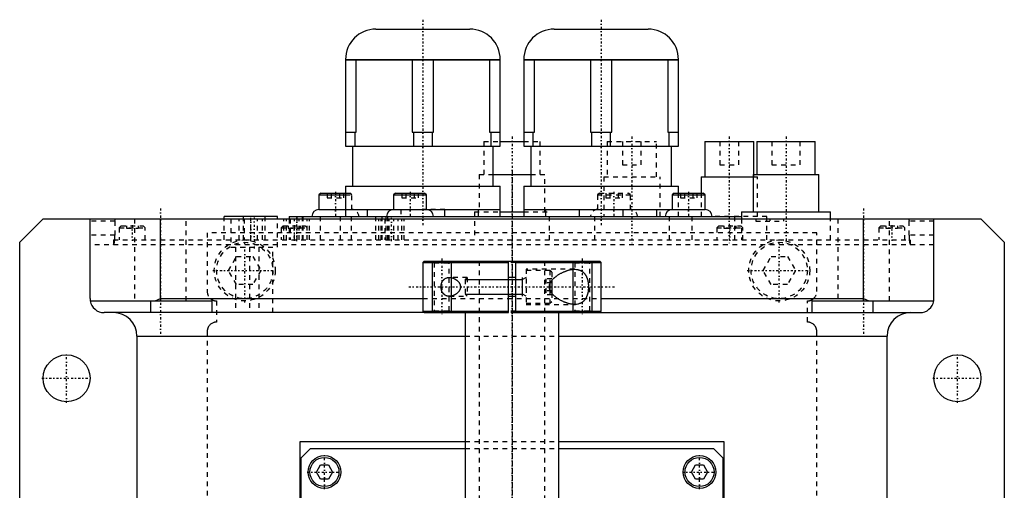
# Model space of a CAD drawing. Extents: x -105 to 105, y -97 to 359.
# Tile 9 of 9: x -105 to 105, y 259 to 359. Entities that reach past the tile are written whole.
import ezdxf

# ---------------------------------------------------------------- set-up
doc = ezdxf.new("R2010")
doc.units = 0
doc.linetypes.add('CENTER', pattern=[1.5, 0.45, -0.5, 0.05, -0.5])
doc.linetypes.add('DASHED', pattern=[2, 1, -1])
for name, color, linetype in [('AM_0', 7, 'CONTINUOUS'), ('AM_10', 7, 'CONTINUOUS'), ('AM_3', 7, 'DASHED'), ('AM_7', 7, 'CENTER')]:
    doc.layers.add(name, color=color, linetype=linetype)

msp = doc.modelspace()

# ---------------------------------------------------------------- linework, layer by layer
at = {"layer": 'AM_0', "color": 7, "linetype": 'CONTINUOUS'}
for p, q in [((-29.01, 357), (-8.99, 357)), ((8.99, 357), (29.01, 357)), ((-35.5, 350.51), (-2.5, 350.51)), ((-35.5, 350.51), (-35.5, 332)), ((-35.5, 350.47), (-2.5, 350.47)), ((-33.23, 335), (-33.23, 350.47)), ((-21.27, 350.47), (-21.27, 335)), ((-16.73, 335), (-16.73, 350.47)), ((-4.77, 350.47), (-4.77, 335)), ((-2.5, 332), (-2.5, 350.51)), ((2.5, 350.51), (35.5, 350.51)), ((2.5, 350.51), (2.5, 332)), ((2.5, 350.47), (35.5, 350.47)), ((4.77, 335), (4.77, 350.47)), ((16.73, 350.47), (16.73, 335)), ((21.27, 335), (21.27, 350.47)), ((33.23, 350.47), (33.23, 335)), ((35.5, 332), (35.5, 350.51)), ((-35.5, 335), (-33.23, 335)), ((-33.48, 332), (-33.48, 335)), ((-21.27, 335), (-16.73, 335)), ((-21.02, 335), (-21.02, 332)), ((-16.98, 332), (-16.98, 335)), ((-4.77, 335), (-2.5, 335)), ((-4.52, 335), (-4.52, 332)), ((2.5, 335), (4.77, 335)), ((4.52, 332), (4.52, 335)), ((16.73, 335), (21.27, 335)), ((16.98, 335), (16.98, 332)), ((21.02, 332), (21.02, 335)), ((33.23, 335), (35.5, 335)), ((33.48, 335), (33.48, 332)), ((-35.5, 332), (-2.5, 332)), ((-34, 332), (-34, 323.5)), ((-4, 323.5), (-4, 332)), ((-2.5, 333), (2.5, 333)), ((2.5, 332), (35.5, 332)), ((4, 332), (4, 323.5)), ((34, 323.5), (34, 332)), ((41.1, 333), (41.1, 325.5)), ((41.1, 333), (51.6, 333)), ((51.6, 326), (51.6, 333)), ((52.19, 333), (52.19, 326)), ((52.19, 333), (64.69, 333)), ((64.69, 326), (64.69, 333)), ((-4, 326), (4, 326)), ((40.35, 325.5), (40.35, 322)), ((40.35, 325.5), (51.44, 325.5)), ((51.44, 326), (51.44, 318)), ((51.44, 326), (65.44, 326)), ((65.44, 318), (65.44, 326)), ((-35.5, 323.5), (-35.5, 317)), ((-35.5, 323.5), (-2.5, 323.5)), ((-2.5, 317), (-2.5, 323.5)), ((2.5, 323.5), (2.5, 317)), ((2.5, 323.5), (35.5, 323.5)), ((35.5, 322), (35.5, 323.5)), ((-40.77, 322), (-41.17, 321.6)), ((-41.17, 321.6), (-41.17, 318.5)), ((-41.17, 321.6), (-35.5, 321.6)), ((-40.77, 322), (-35.5, 322)), ((-24.85, 322), (-25.25, 321.6)), ((-25.25, 321.6), (-25.25, 318.5)), ((-25.25, 321.6), (-18.25, 321.6)), ((-24.85, 322), (-18.65, 322)), ((-18.25, 321.6), (-18.65, 322)), ((-18.25, 318.5), (-18.25, 321.6)), ((34.57, 322), (34.17, 321.6)), ((34.17, 321.6), (34.17, 318.5)), ((34.17, 321.6), (41.17, 321.6)), ((34.57, 322), (40.77, 322)), ((41.17, 321.6), (40.77, 322)), ((41.17, 318.5), (41.17, 321.6)), ((-41.17, 318.5), (-2.5, 318.5)), ((-30.79, 317), (-30.79, 318.5)), ((-14.29, 317), (-14.29, 318.5)), ((-7.21, 318.5), (-7.21, 317)), ((-2.5, 318), (2.5, 318)), ((2.5, 318.5), (41.17, 318.5)), ((7.21, 317), (7.21, 318.5)), ((14.29, 318.5), (14.29, 317)), ((23.71, 317), (23.71, 318.5)), ((30.79, 318.5), (30.79, 317)), ((48.94, 318), (48.94, 316.5)), ((48.94, 318), (67.94, 318)), ((67.94, 316.5), (67.94, 318)), ((-105, 311.5), (-100, 316.5)), ((-100, 316.5), (100, 316.5)), ((-90, 299.5), (-90, 316.5)), ((-75, 299.5), (-75, 316.5)), ((-50, 317), (-61.4, 317)), ((-61.4, 316.5), (-61.4, 317)), ((-57.28, 316.5), (-57.28, 317)), ((-52.68, 316.5), (-52.68, 317)), ((-50, 316.5), (-50, 317)), ((-47.5, 317), (-47.5, 316.5)), ((-47.5, 317), (47.5, 317)), ((47.5, 316.5), (47.5, 317)), ((47.5, 317), (48.94, 317)), ((75, 299.5), (75, 316.5)), ((90, 299.5), (90, 316.5)), ((100, 316.5), (105, 311.5)), ((-105, 21.5), (-105, 311.5)), ((105, 311.5), (105, 21.5)), ((-18.7, 307.5), (-19, 307.2)), ((-19, 307.2), (-19, 296.8)), ((-19, 307.2), (-0.75, 307.2)), ((-18.7, 307.5), (18.7, 307.5)), ((-0.75, 296.5), (-0.75, 307.5)), ((0.75, 307.5), (0.75, 296.5)), ((0.75, 307.2), (19, 307.2)), ((19, 307.2), (18.7, 307.5)), ((19, 296.8), (19, 307.2)), ((0.75, 304), (-0.75, 304)), ((8.1, 302.69), (8.1, 301.31)), ((8.5, 303.36), (8.5, 300.64)), ((-89.96, 299), (-64, 299)), ((-77, 296.5), (-77, 299)), ((-76.12, 299), (-75, 299.5)), ((-75, 299.5), (-19, 299.5)), ((-64, 299), (-64, 296.5)), ((-0.75, 300), (0.75, 300)), ((19, 299.5), (75, 299.5)), ((64, 299), (89.96, 299)), ((64, 296.5), (64, 299)), ((75, 299.5), (76.12, 299)), ((77, 296.5), (77, 299)), ((-10, 296.5), (-87, 296.5)), ((-19, 296.8), (-18.7, 296.5)), ((-19, 296.8), (-0.75, 296.8)), ((-18.7, 296.5), (-0.75, 296.5)), ((-10, 296.5), (-10, 212.5)), ((0.75, 296.8), (19, 296.8)), ((0.75, 296.5), (18.7, 296.5)), ((10, 212.5), (10, 296.5)), ((10, 296.5), (87, 296.5)), ((18.7, 296.5), (19, 296.8)), ((-80, 291.5), (-80, 30)), ((-80, 291.5), (-10.01, 291.5)), ((10.01, 291.5), (80, 291.5)), ((80, 30), (80, 291.5)), ((-45.21, 244.67), (-45.21, 269)), ((-45.21, 269), (-10.01, 269)), ((10.01, 269), (45.21, 269)), ((45.21, 269), (45.21, 244.67)), ((-45, 265.5), (-43, 267.5)), ((-43, 267.5), (-10, 267.5)), ((10, 267.5), (43, 267.5)), ((43, 267.5), (45, 265.5)), ((-45, 245.02), (-45, 265.5)), ((45, 265.5), (45, 245.02)), ((-41.73, 262.5), (-40.87, 264)), ((-40.87, 261), (-41.73, 262.5)), ((-40.87, 264), (-39.13, 264)), ((-39.13, 264), (-38.27, 262.5)), ((-38.27, 262.5), (-39.13, 261)), ((38.27, 262.5), (39.13, 264)), ((39.13, 261), (38.27, 262.5)), ((39.13, 264), (40.87, 264)), ((40.87, 264), (41.73, 262.5)), ((41.73, 262.5), (40.87, 261)), ((-39.13, 261), (-40.87, 261)), ((40.87, 261), (39.13, 261))]:
    msp.add_line(p, q, dxfattribs=at)
for points in [[(13.37, 298.25, 0), (13.32, 298.25, 0), (13.21, 298.25, 0), (13.11, 298.26, 0), (13.05, 298.26, 0), (13, 298.27, 0), (12.89, 298.28, 0), (12.77, 298.29, 0), (12.66, 298.31, 0), (12.55, 298.33, 0), (12.43, 298.35, 0), (12.38, 298.36, 0), (12.32, 298.38, 0), (12.2, 298.4, 0), (12.08, 298.43, 0), (11.96, 298.47, 0), (11.85, 298.5, 0), (11.73, 298.54, 0), (11.67, 298.56, 0), (11.61, 298.58, 0), (11.49, 298.63, 0), (11.37, 298.67, 0), (11.31, 298.69, 0), (11.24, 298.72, 0), (11.12, 298.77, 0), (11, 298.82, 0), (10.94, 298.85, 0), (10.88, 298.88, 0), (10.76, 298.93, 0), (10.65, 298.99, 0), (10.53, 299.05, 0), (10.41, 299.11, 0), (10.29, 299.18, 0), (10.23, 299.21, 0), (10.18, 299.25, 0), (10.06, 299.31, 0), (9.95, 299.38, 0), (9.84, 299.46, 0), (9.73, 299.53, 0), (9.62, 299.61, 0), (9.56, 299.64, 0), (9.51, 299.68, 0), (9.4, 299.76, 0), (9.29, 299.85, 0), (9.19, 299.94, 0), (9.08, 300.03, 0), (8.97, 300.12, 0), (8.92, 300.17, 0), (8.87, 300.22, 0), (8.77, 300.32, 0), (8.67, 300.43, 0), (8.58, 300.54, 0), (8.49, 300.65, 0), (8.41, 300.76, 0), (8.36, 300.82, 0), (8.33, 300.88, 0), (8.25, 301, 0), (8.19, 301.12, 0), (8.13, 301.25, 0), (8.1, 301.32, 0), (8.09, 301.35, 0), (8.08, 301.37, 0), (8.08, 301.38, 0), (8.07, 301.39, 0), (8.06, 301.41, 0), (8.06, 301.43, 0), (8.05, 301.45, 0), (8.04, 301.48, 0), (8.04, 301.5, 0), (8.03, 301.51, 0), (8.03, 301.52, 0), (8.02, 301.54, 0), (8.02, 301.57, 0), (8.02, 301.58, 0), (8.01, 301.59, 0), (8.01, 301.61, 0), (8, 301.63, 0), (8, 301.65, 0), (8, 301.66, 0), (7.99, 301.68, 0), (7.99, 301.7, 0), (7.99, 301.73, 0), (7.98, 301.75, 0), (7.98, 301.77, 0), (7.98, 301.78, 0), (7.98, 301.8, 0), (7.97, 301.82, 0), (7.97, 301.84, 0), (7.97, 301.87, 0), (7.97, 301.89, 0), (7.97, 301.92, 0), (7.97, 301.93, 0), (7.97, 301.94, 0), (7.97, 301.96, 0), (7.96, 301.99, 0), (7.96, 302, 0), (7.96, 302.01, 0), (7.97, 302.04, 0), (7.97, 302.06, 0), (7.97, 302.07, 0), (7.97, 302.08, 0), (7.97, 302.11, 0), (7.97, 302.13, 0), (7.97, 302.16, 0), (7.97, 302.18, 0), (7.98, 302.2, 0), (7.98, 302.22, 0), (7.98, 302.23, 0), (7.98, 302.25, 0), (7.99, 302.27, 0), (7.99, 302.3, 0), (7.99, 302.32, 0), (8, 302.34, 0), (8, 302.35, 0), (8, 302.37, 0), (8.01, 302.39, 0), (8.01, 302.41, 0), (8.02, 302.42, 0), (8.02, 302.43, 0), (8.02, 302.46, 0), (8.03, 302.48, 0), (8.03, 302.49, 0), (8.04, 302.5, 0), (8.04, 302.52, 0), (8.05, 302.55, 0), (8.06, 302.57, 0), (8.06, 302.59, 0), (8.07, 302.61, 0), (8.08, 302.62, 0), (8.08, 302.63, 0), (8.09, 302.65, 0), (8.1, 302.68, 0), (8.13, 302.75, 0), (8.19, 302.88, 0), (8.25, 303, 0), (8.33, 303.12, 0), (8.36, 303.18, 0), (8.41, 303.24, 0), (8.49, 303.35, 0), (8.58, 303.46, 0), (8.67, 303.57, 0), (8.77, 303.68, 0), (8.87, 303.78, 0), (8.92, 303.83, 0), (8.97, 303.88, 0), (9.08, 303.97, 0), (9.19, 304.06, 0), (9.29, 304.15, 0), (9.4, 304.24, 0), (9.51, 304.32, 0), (9.56, 304.36, 0), (9.62, 304.39, 0), (9.73, 304.47, 0), (9.84, 304.54, 0), (9.95, 304.62, 0), (10.06, 304.69, 0), (10.18, 304.75, 0), (10.23, 304.79, 0), (10.29, 304.82, 0), (10.41, 304.89, 0), (10.53, 304.95, 0), (10.65, 305.01, 0), (10.76, 305.07, 0), (10.88, 305.12, 0), (10.94, 305.15, 0), (11, 305.18, 0), (11.12, 305.23, 0), (11.24, 305.28, 0), (11.31, 305.31, 0), (11.37, 305.33, 0), (11.49, 305.37, 0), (11.61, 305.42, 0), (11.67, 305.44, 0), (11.73, 305.46, 0), (11.85, 305.5, 0), (11.96, 305.53, 0), (12.08, 305.57, 0), (12.2, 305.6, 0), (12.32, 305.62, 0), (12.38, 305.64, 0), (12.43, 305.65, 0), (12.55, 305.67, 0), (12.66, 305.69, 0), (12.77, 305.71, 0), (12.89, 305.72, 0), (13, 305.73, 0), (13.05, 305.74, 0), (13.11, 305.74, 0), (13.21, 305.75, 0), (13.32, 305.75, 0), (13.37, 305.75, 0)], [(13.37, 305.75, 0), (13.5, 305.75, 0), (13.76, 305.73, 0), (14.01, 305.69, 0), (14.14, 305.66, 0), (14.27, 305.63, 0), (14.41, 305.58, 0), (14.45, 305.57, 0), (14.49, 305.55, 0), (14.51, 305.54, 0), (14.53, 305.53, 0), (14.57, 305.52, 0), (14.61, 305.5, 0), (14.65, 305.48, 0), (14.69, 305.46, 0), (14.73, 305.44, 0), (14.74, 305.43, 0), (14.76, 305.42, 0), (14.8, 305.4, 0), (14.84, 305.38, 0), (14.88, 305.35, 0), (14.91, 305.33, 0), (14.95, 305.3, 0), (14.97, 305.29, 0), (14.98, 305.28, 0), (15.02, 305.25, 0), (15.06, 305.23, 0), (15.09, 305.2, 0), (15.12, 305.17, 0), (15.16, 305.14, 0), (15.17, 305.13, 0), (15.19, 305.11, 0), (15.22, 305.08, 0), (15.26, 305.05, 0), (15.29, 305.02, 0), (15.32, 304.99, 0), (15.35, 304.96, 0), (15.37, 304.94, 0), (15.38, 304.92, 0), (15.41, 304.89, 0), (15.44, 304.86, 0), (15.46, 304.84, 0), (15.47, 304.82, 0), (15.5, 304.78, 0), (15.53, 304.75, 0), (15.54, 304.73, 0), (15.56, 304.71, 0), (15.58, 304.67, 0), (15.61, 304.63, 0), (15.64, 304.59, 0), (15.66, 304.55, 0), (15.69, 304.51, 0), (15.7, 304.49, 0), (15.71, 304.47, 0), (15.74, 304.43, 0), (15.76, 304.39, 0), (15.79, 304.34, 0), (15.81, 304.3, 0), (15.83, 304.25, 0), (15.84, 304.23, 0), (15.86, 304.21, 0), (15.88, 304.16, 0), (15.9, 304.11, 0), (15.92, 304.06, 0), (15.94, 304.01, 0), (15.96, 303.96, 0), (15.97, 303.94, 0), (15.98, 303.91, 0), (16, 303.86, 0), (16.02, 303.81, 0), (16.04, 303.75, 0), (16.06, 303.7, 0), (16.07, 303.64, 0), (16.08, 303.62, 0), (16.09, 303.59, 0), (16.11, 303.53, 0), (16.12, 303.48, 0), (16.14, 303.42, 0), (16.15, 303.36, 0), (16.17, 303.3, 0), (16.17, 303.27, 0), (16.18, 303.24, 0), (16.19, 303.19, 0), (16.2, 303.13, 0), (16.21, 303.1, 0), (16.21, 303.07, 0), (16.22, 303.01, 0), (16.23, 302.95, 0), (16.24, 302.92, 0), (16.24, 302.89, 0), (16.25, 302.82, 0), (16.26, 302.76, 0), (16.27, 302.7, 0), (16.27, 302.64, 0), (16.28, 302.58, 0), (16.28, 302.55, 0), (16.29, 302.52, 0), (16.29, 302.46, 0), (16.3, 302.4, 0), (16.3, 302.33, 0), (16.3, 302.27, 0), (16.3, 302.21, 0), (16.3, 302.18, 0), (16.31, 302.15, 0), (16.31, 302.09, 0), (16.31, 302.03, 0), (16.31, 302, 0)], [(-15.12, 302, 0), (-15.12, 302.02, 0), (-15.12, 302.05, 0), (-15.12, 302.08, 0), (-15.12, 302.1, 0), (-15.12, 302.12, 0), (-15.12, 302.15, 0), (-15.12, 302.18, 0), (-15.12, 302.22, 0), (-15.11, 302.25, 0), (-15.11, 302.28, 0), (-15.11, 302.3, 0), (-15.11, 302.32, 0), (-15.1, 302.35, 0), (-15.1, 302.38, 0), (-15.09, 302.42, 0), (-15.09, 302.45, 0), (-15.08, 302.48, 0), (-15.08, 302.5, 0), (-15.07, 302.51, 0), (-15.07, 302.55, 0), (-15.06, 302.58, 0), (-15.06, 302.59, 0), (-15.05, 302.61, 0), (-15.04, 302.64, 0), (-15.03, 302.67, 0), (-15.03, 302.69, 0), (-15.03, 302.71, 0), (-15.02, 302.74, 0), (-15.01, 302.77, 0), (-15, 302.8, 0), (-14.99, 302.83, 0), (-14.98, 302.86, 0), (-14.97, 302.87, 0), (-14.96, 302.89, 0), (-14.95, 302.92, 0), (-14.94, 302.95, 0), (-14.93, 302.97, 0), (-14.92, 303, 0), (-14.9, 303.03, 0), (-14.9, 303.04, 0), (-14.89, 303.06, 0), (-14.88, 303.08, 0), (-14.86, 303.11, 0), (-14.85, 303.14, 0), (-14.83, 303.16, 0), (-14.82, 303.19, 0), (-14.81, 303.2, 0), (-14.81, 303.21, 0), (-14.79, 303.23, 0), (-14.78, 303.26, 0), (-14.76, 303.28, 0), (-14.74, 303.3, 0), (-14.73, 303.33, 0), (-14.72, 303.34, 0), (-14.71, 303.35, 0), (-14.7, 303.37, 0), (-14.68, 303.39, 0), (-14.66, 303.41, 0), (-14.65, 303.43, 0), (-14.63, 303.45, 0), (-14.62, 303.46, 0), (-14.61, 303.47, 0), (-14.6, 303.49, 0), (-14.58, 303.51, 0), (-14.57, 303.52, 0), (-14.56, 303.53, 0), (-14.54, 303.54, 0), (-14.52, 303.56, 0), (-14.51, 303.57, 0), (-14.5, 303.58, 0), (-14.49, 303.6, 0), (-14.47, 303.61, 0), (-14.45, 303.63, 0), (-14.43, 303.65, 0), (-14.41, 303.66, 0), (-14.4, 303.67, 0), (-14.39, 303.68, 0), (-14.37, 303.69, 0), (-14.35, 303.71, 0), (-14.33, 303.72, 0), (-14.3, 303.74, 0), (-14.28, 303.75, 0), (-14.27, 303.76, 0), (-14.26, 303.76, 0), (-14.24, 303.77, 0), (-14.22, 303.79, 0), (-14.14, 303.83, 0), (-14.01, 303.89, 0), (-13.87, 303.93, 0), (-13.8, 303.95, 0), (-13.73, 303.97, 0), (-13.58, 303.99, 0), (-13.44, 304, 0), (-13.37, 304, 0)], [(-13.37, 304, 0), (-13.34, 304, 0), (-13.29, 304, 0), (-13.24, 304, 0), (-13.21, 303.99, 0), (-13.19, 303.99, 0), (-13.13, 303.99, 0), (-13.08, 303.98, 0), (-13.03, 303.97, 0), (-12.97, 303.96, 0), (-12.92, 303.95, 0), (-12.89, 303.95, 0), (-12.86, 303.94, 0), (-12.8, 303.93, 0), (-12.75, 303.91, 0), (-12.69, 303.9, 0), (-12.64, 303.88, 0), (-12.58, 303.86, 0), (-12.55, 303.85, 0), (-12.53, 303.84, 0), (-12.47, 303.82, 0), (-12.41, 303.79, 0), (-12.39, 303.78, 0), (-12.36, 303.77, 0), (-12.3, 303.74, 0), (-12.25, 303.72, 0), (-12.22, 303.7, 0), (-12.19, 303.69, 0), (-12.14, 303.66, 0), (-12.09, 303.63, 0), (-12.03, 303.6, 0), (-11.98, 303.56, 0), (-11.93, 303.53, 0), (-11.9, 303.51, 0), (-11.88, 303.49, 0), (-11.83, 303.46, 0), (-11.78, 303.42, 0), (-11.73, 303.38, 0), (-11.68, 303.34, 0), (-11.63, 303.3, 0), (-11.61, 303.28, 0), (-11.59, 303.26, 0), (-11.54, 303.21, 0), (-11.5, 303.16, 0), (-11.45, 303.11, 0), (-11.41, 303.06, 0), (-11.37, 303.01, 0), (-11.34, 302.98, 0), (-11.32, 302.96, 0), (-11.28, 302.9, 0), (-11.25, 302.84, 0), (-11.21, 302.78, 0), (-11.17, 302.72, 0), (-11.14, 302.66, 0), (-11.13, 302.62, 0), (-11.11, 302.59, 0), (-11.09, 302.52, 0), (-11.06, 302.46, 0), (-11.04, 302.39, 0), (-11.02, 302.32, 0), (-11.01, 302.25, 0), (-11, 302.21, 0), (-11, 302.18, 0), (-10.99, 302.11, 0), (-10.99, 302.04, 0), (-10.99, 302, 0), (-10.99, 301.96, 0), (-10.99, 301.89, 0), (-11, 301.82, 0), (-11, 301.79, 0), (-11.01, 301.75, 0), (-11.02, 301.68, 0), (-11.04, 301.61, 0), (-11.06, 301.54, 0), (-11.09, 301.48, 0), (-11.11, 301.41, 0), (-11.13, 301.38, 0), (-11.14, 301.34, 0), (-11.17, 301.28, 0), (-11.21, 301.22, 0), (-11.25, 301.16, 0), (-11.28, 301.1, 0), (-11.32, 301.04, 0), (-11.34, 301.02, 0), (-11.37, 300.99, 0), (-11.41, 300.94, 0), (-11.45, 300.89, 0), (-11.5, 300.84, 0), (-11.54, 300.79, 0), (-11.59, 300.74, 0), (-11.61, 300.72, 0), (-11.63, 300.7, 0), (-11.68, 300.66, 0), (-11.73, 300.62, 0), (-11.78, 300.58, 0), (-11.83, 300.54, 0), (-11.88, 300.51, 0), (-11.9, 300.49, 0), (-11.93, 300.47, 0), (-11.98, 300.44, 0), (-12.03, 300.4, 0), (-12.09, 300.37, 0), (-12.14, 300.34, 0), (-12.19, 300.31, 0), (-12.22, 300.3, 0), (-12.25, 300.28, 0), (-12.3, 300.26, 0), (-12.36, 300.23, 0), (-12.39, 300.22, 0), (-12.41, 300.21, 0), (-12.47, 300.18, 0), (-12.53, 300.16, 0), (-12.55, 300.15, 0), (-12.58, 300.14, 0), (-12.64, 300.12, 0), (-12.69, 300.1, 0), (-12.75, 300.09, 0), (-12.8, 300.07, 0), (-12.86, 300.06, 0), (-12.89, 300.05, 0), (-12.92, 300.05, 0), (-12.97, 300.04, 0), (-13.03, 300.03, 0), (-13.08, 300.02, 0), (-13.13, 300.01, 0), (-13.19, 300.01, 0), (-13.21, 300.01, 0), (-13.24, 300, 0), (-13.29, 300, 0), (-13.34, 300, 0), (-13.37, 300, 0)], [(-13.37, 300, 0), (-13.44, 300, 0), (-13.58, 300.01, 0), (-13.73, 300.03, 0), (-13.8, 300.05, 0), (-13.87, 300.07, 0), (-14.01, 300.11, 0), (-14.14, 300.17, 0), (-14.22, 300.21, 0), (-14.24, 300.23, 0), (-14.26, 300.24, 0), (-14.27, 300.24, 0), (-14.28, 300.25, 0), (-14.3, 300.26, 0), (-14.33, 300.28, 0), (-14.35, 300.29, 0), (-14.37, 300.31, 0), (-14.39, 300.32, 0), (-14.4, 300.33, 0), (-14.41, 300.34, 0), (-14.43, 300.35, 0), (-14.45, 300.37, 0), (-14.47, 300.39, 0), (-14.49, 300.4, 0), (-14.5, 300.42, 0), (-14.51, 300.43, 0), (-14.52, 300.44, 0), (-14.54, 300.46, 0), (-14.56, 300.47, 0), (-14.57, 300.48, 0), (-14.58, 300.49, 0), (-14.6, 300.51, 0), (-14.61, 300.53, 0), (-14.62, 300.54, 0), (-14.63, 300.55, 0), (-14.65, 300.57, 0), (-14.66, 300.59, 0), (-14.68, 300.61, 0), (-14.7, 300.63, 0), (-14.71, 300.65, 0), (-14.72, 300.66, 0), (-14.73, 300.67, 0), (-14.74, 300.7, 0), (-14.76, 300.72, 0), (-14.78, 300.74, 0), (-14.79, 300.77, 0), (-14.81, 300.79, 0), (-14.81, 300.8, 0), (-14.82, 300.81, 0), (-14.83, 300.84, 0), (-14.85, 300.86, 0), (-14.86, 300.89, 0), (-14.88, 300.92, 0), (-14.89, 300.94, 0), (-14.9, 300.96, 0), (-14.9, 300.97, 0), (-14.92, 301, 0), (-14.93, 301.03, 0), (-14.94, 301.05, 0), (-14.95, 301.08, 0), (-14.96, 301.11, 0), (-14.97, 301.13, 0), (-14.98, 301.14, 0), (-14.99, 301.17, 0), (-15, 301.2, 0), (-15.01, 301.23, 0), (-15.02, 301.26, 0), (-15.03, 301.29, 0), (-15.03, 301.31, 0), (-15.03, 301.33, 0), (-15.04, 301.36, 0), (-15.05, 301.39, 0), (-15.06, 301.41, 0), (-15.06, 301.42, 0), (-15.07, 301.45, 0), (-15.07, 301.49, 0), (-15.08, 301.5, 0), (-15.08, 301.52, 0), (-15.09, 301.55, 0), (-15.09, 301.58, 0), (-15.1, 301.62, 0), (-15.1, 301.65, 0), (-15.11, 301.68, 0), (-15.11, 301.7, 0), (-15.11, 301.72, 0), (-15.11, 301.75, 0), (-15.12, 301.78, 0), (-15.12, 301.82, 0), (-15.12, 301.85, 0), (-15.12, 301.88, 0), (-15.12, 301.9, 0), (-15.12, 301.92, 0), (-15.12, 301.95, 0), (-15.12, 301.98, 0), (-15.12, 302, 0)], [(16.31, 302, 0), (16.31, 301.97, 0), (16.31, 301.91, 0), (16.31, 301.85, 0), (16.3, 301.82, 0), (16.3, 301.79, 0), (16.3, 301.73, 0), (16.3, 301.67, 0), (16.3, 301.6, 0), (16.29, 301.54, 0), (16.29, 301.48, 0), (16.28, 301.45, 0), (16.28, 301.42, 0), (16.27, 301.36, 0), (16.27, 301.3, 0), (16.26, 301.24, 0), (16.25, 301.18, 0), (16.24, 301.11, 0), (16.24, 301.08, 0), (16.23, 301.05, 0), (16.22, 300.99, 0), (16.21, 300.93, 0), (16.21, 300.9, 0), (16.2, 300.87, 0), (16.19, 300.81, 0), (16.18, 300.76, 0), (16.17, 300.73, 0), (16.17, 300.7, 0), (16.15, 300.64, 0), (16.14, 300.58, 0), (16.12, 300.52, 0), (16.11, 300.47, 0), (16.09, 300.41, 0), (16.08, 300.38, 0), (16.07, 300.36, 0), (16.06, 300.3, 0), (16.04, 300.25, 0), (16.02, 300.19, 0), (16, 300.14, 0), (15.98, 300.09, 0), (15.97, 300.06, 0), (15.96, 300.04, 0), (15.94, 299.99, 0), (15.92, 299.94, 0), (15.9, 299.89, 0), (15.88, 299.84, 0), (15.86, 299.79, 0), (15.84, 299.77, 0), (15.83, 299.75, 0), (15.81, 299.7, 0), (15.79, 299.66, 0), (15.76, 299.61, 0), (15.74, 299.57, 0), (15.71, 299.53, 0), (15.7, 299.51, 0), (15.69, 299.49, 0), (15.66, 299.45, 0), (15.64, 299.41, 0), (15.61, 299.37, 0), (15.58, 299.33, 0), (15.56, 299.29, 0), (15.54, 299.27, 0), (15.53, 299.25, 0), (15.5, 299.22, 0), (15.47, 299.18, 0), (15.46, 299.16, 0), (15.44, 299.14, 0), (15.41, 299.11, 0), (15.38, 299.08, 0), (15.37, 299.06, 0), (15.35, 299.04, 0), (15.32, 299.01, 0), (15.29, 298.98, 0), (15.26, 298.95, 0), (15.22, 298.92, 0), (15.19, 298.89, 0), (15.17, 298.87, 0), (15.16, 298.86, 0), (15.12, 298.83, 0), (15.09, 298.8, 0), (15.06, 298.77, 0), (15.02, 298.75, 0), (14.98, 298.72, 0), (14.97, 298.71, 0), (14.95, 298.7, 0), (14.91, 298.67, 0), (14.88, 298.65, 0), (14.84, 298.62, 0), (14.8, 298.6, 0), (14.76, 298.58, 0), (14.74, 298.57, 0), (14.73, 298.56, 0), (14.69, 298.54, 0), (14.65, 298.52, 0), (14.61, 298.5, 0), (14.57, 298.48, 0), (14.53, 298.47, 0), (14.51, 298.46, 0), (14.49, 298.45, 0), (14.45, 298.43, 0), (14.41, 298.42, 0), (14.27, 298.37, 0), (14.14, 298.34, 0), (14.01, 298.31, 0), (13.76, 298.27, 0), (13.5, 298.25, 0), (13.37, 298.25, 0)], [(-90, 299.5, 0), (-90, 299.42, 0), (-89.99, 299.25, 0), (-89.97, 299.08, 0), (-89.96, 299, 0)], [(89.96, 299, 0), (89.97, 299.08, 0), (89.99, 299.25, 0), (90, 299.42, 0), (90, 299.5, 0)]]:
    msp.add_polyline3d(points, dxfattribs=at)
for centre, radius in [((-95, 282.5), 5), ((95, 282.5), 5), ((-40, 262.5), 3.5), ((-40, 262.5), 3.1), ((40, 262.5), 3.5), ((40, 262.5), 3.1)]:
    msp.add_circle(centre, radius, dxfattribs=at)
for centre, radius, start, end in [((-29.01, 350.51), 6.49, 90, 180), ((8.99, 350.51), 6.49, 90, 180), ((-8.99, 350.51), 6.49, 0, 90), ((29.01, 350.51), 6.49, 0, 90), ((-41.17, 317), 1.5, 90, 180), ((-25.25, 317), 1.5, 90, 180), ((-18.25, 317), 1.5, 0, 90), ((34.17, 317), 1.5, 90, 180), ((41.17, 317), 1.5, 0, 90), ((-87, 299.5), 3, 189.5941, 270), ((87, 299.5), 3, 270, 350.4059), ((-85, 291.5), 5, 0, 90), ((85, 291.5), 5, 90, 180)]:
    msp.add_arc(centre, radius, start, end, dxfattribs=at)
at = {"layer": 'AM_10', "color": 7, "linetype": 'CONTINUOUS'}
for p, q in [((-17, 307.5), (-17, 296.5)), ((-13, 307.5), (-13, 296.5)), ((13, 307.5), (13, 296.5)), ((17, 307.5), (17, 296.5)), ((-10, 303.57), (2.26, 303.57)), ((2.26, 300), (2.26, 304)), ((3, 304), (2.26, 303.57)), ((-10, 300.43), (2.26, 300.43)), ((3, 300), (2.26, 300.43))]:
    msp.add_line(p, q, dxfattribs=at)
at = {"layer": 'AM_3', "color": 6, "linetype": 'DASHED'}
for p, q in [((-6, 333), (-6, 326)), ((-6, 333), (-2.5, 333)), ((2.5, 333), (6, 333)), ((6, 326), (6, 333)), ((20.32, 333), (20.32, 325.5)), ((20.32, 333), (30.82, 333)), ((23.57, 333), (23.57, 328)), ((27.57, 328), (27.57, 333)), ((30.82, 325.5), (30.82, 333)), ((44.35, 333), (44.35, 328)), ((48.35, 328), (48.35, 333)), ((55.44, 333), (55.44, 328)), ((61.44, 328), (61.44, 333)), ((23.57, 328), (27.57, 328)), ((44.35, 328), (48.35, 328)), ((55.44, 328), (61.44, 328)), ((-7, 326), (-7, 318)), ((-7, 326), (-4, 326)), ((4, 326), (7, 326)), ((7, 318), (7, 326)), ((19.57, 325.5), (19.57, 317)), ((19.57, 325.5), (31.57, 325.5)), ((31.57, 317), (31.57, 325.5)), ((51.44, 325.5), (52.35, 325.5)), ((51.6, 325.5), (51.6, 326)), ((52.35, 317), (52.35, 325.5)), ((-39.4, 322), (-39.4, 321)), ((-38.54, 322), (-38.54, 321)), ((-36.81, 322), (-36.81, 321)), ((-35.94, 322), (-35.94, 321)), ((-35.5, 322), (-34.57, 322)), ((-35.5, 321.6), (-34.17, 321.6)), ((-34.17, 321.6), (-34.57, 322)), ((-34.17, 318.5), (-34.17, 321.6)), ((-23.48, 322), (-23.48, 321)), ((-22.62, 322), (-22.62, 321)), ((-20.88, 322), (-20.88, 321)), ((-20.02, 322), (-20.02, 321)), ((18.65, 322), (18.25, 321.6)), ((18.25, 321.6), (18.25, 318.5)), ((18.25, 321.6), (25.25, 321.6)), ((18.65, 322), (24.85, 322)), ((20.02, 322), (20.02, 321)), ((20.88, 322), (20.88, 321)), ((22.62, 322), (22.62, 321)), ((23.48, 322), (23.48, 321)), ((25.25, 321.6), (24.85, 322)), ((25.25, 318.5), (25.25, 321.6)), ((35.5, 317), (35.5, 322)), ((35.94, 322), (35.94, 321)), ((36.81, 322), (36.81, 321)), ((38.54, 322), (38.54, 321)), ((39.4, 322), (39.4, 321)), ((40.35, 322), (40.35, 317)), ((-39.4, 321), (-35.94, 321)), ((-23.48, 321), (-20.02, 321)), ((20.02, 321), (23.48, 321)), ((35.94, 321), (39.4, 321)), ((-23.71, 318.5), (-23.71, 317)), ((-14.29, 318.5), (-18.72, 318.5)), ((-8, 318), (-8, 312)), ((-8, 318), (-2.5, 318)), ((2.5, 318), (8, 318)), ((8, 312), (8, 318)), ((-90, 316.5), (90, 316.5)), ((-84.68, 316), (-90, 316)), ((-84.68, 316), (-84.68, 313)), ((-83.35, 315), (-83.75, 314.6)), ((-83.35, 315), (-78.65, 315)), ((-82.25, 315), (-82.25, 314.5)), ((-81, 315), (-81, 314.5)), ((-80.5, 316.5), (-80.5, 299)), ((-79.75, 315), (-79.75, 314.5)), ((-78.25, 314.6), (-78.65, 315)), ((-69.5, 299), (-69.5, 316.5)), ((-61.4, 312), (-61.4, 316.5)), ((-60, 316.5), (-60, 310.5)), ((-58.2, 312), (-58.2, 316.5)), ((-57.28, 312), (-57.28, 316.5)), ((-57.1, 316.5), (-57.1, 312)), ((-55.7, 312), (-55.7, 316.5)), ((-54.3, 312), (-54.3, 316.5)), ((-53.2, 312), (-53.2, 316.5)), ((-52.68, 312), (-52.68, 316.5)), ((-50, 310.5), (-50, 316.5)), ((-48.81, 315), (-49.21, 314.6)), ((-48.81, 315), (-44.11, 315)), ((-48.63, 312), (-48.63, 316.5)), ((-48.13, 312), (-48.13, 316.5)), ((-47.71, 315), (-47.71, 314.5)), ((-47.5, 316.5), (-47.5, 312)), ((-47.32, 316.5), (-47.32, 312)), ((-46.46, 315), (-46.46, 314.5)), ((-46.42, 312), (-46.42, 316.5)), ((-45.89, 317), (-45.89, 312)), ((-45.41, 312), (-45.41, 316.5)), ((-45.21, 315), (-45.21, 314.5)), ((-44.68, 312), (-44.68, 317)), ((-44.57, 312), (-44.57, 317)), ((-44.52, 312), (-44.52, 316.5)), ((-43.71, 314.6), (-44.11, 315)), ((-43.7, 312), (-43.7, 316.5)), ((-43.2, 312), (-43.2, 316.5)), ((-40.85, 312), (-40.85, 317)), ((-36.58, 312), (-36.58, 317)), ((-34.26, 312), (-34.26, 317)), ((-29.06, 312), (-29.06, 317)), ((-28.4, 312), (-28.4, 316.5)), ((-27.9, 312), (-27.9, 316.5)), ((-27.7, 312), (-27.7, 317)), ((-27.09, 316.5), (-27.09, 312)), ((-26.87, 312), (-26.87, 317)), ((-26.48, 312), (-26.48, 317)), ((-26.19, 312), (-26.19, 316.5)), ((-25.19, 312), (-25.19, 316.5)), ((-24.29, 312), (-24.29, 316.5)), ((-23.48, 312), (-23.48, 316.5)), ((-22.98, 312), (-22.98, 316.5)), ((17.57, 317), (17.57, 312)), ((33.57, 312), (33.57, 317)), ((38.35, 317), (38.35, 312)), ((54.35, 317), (42.67, 317)), ((44.11, 315), (43.71, 314.6)), ((44.11, 315), (48.81, 315)), ((45.21, 315), (45.21, 314.5)), ((46.46, 315), (46.46, 314.5)), ((47.5, 312), (47.5, 316.5)), ((47.71, 315), (47.71, 314.5)), ((49.21, 314.6), (48.81, 315)), ((48.94, 316.5), (48.94, 312)), ((52, 316.5), (52, 316)), ((52, 316), (58, 316)), ((54.35, 312), (54.35, 317)), ((58, 316), (58, 316.5)), ((67.94, 312), (67.94, 316.5)), ((69.5, 316.5), (69.5, 299)), ((78.65, 315), (78.25, 314.6)), ((78.65, 315), (83.35, 315)), ((79.75, 315), (79.75, 314.5)), ((80.5, 299), (80.5, 316.5)), ((81, 315), (81, 314.5)), ((82.25, 315), (82.25, 314.5)), ((83.75, 314.6), (83.35, 315)), ((90, 316), (84.68, 316)), ((84.68, 313), (84.68, 316)), ((-84.68, 313), (-90, 313)), ((-83.75, 314.6), (-83.75, 312)), ((-83.75, 314.6), (-78.25, 314.6)), ((-82.25, 314.5), (-79.75, 314.5)), ((-78.25, 312), (-78.25, 314.6)), ((65, 313.5), (-65, 313.5)), ((-65, 313.5), (-65, 301)), ((-49.21, 314.6), (-49.21, 312)), ((-49.21, 314.6), (-43.71, 314.6)), ((-47.71, 314.5), (-45.21, 314.5)), ((-43.71, 312), (-43.71, 314.6)), ((43.71, 314.6), (43.71, 312)), ((43.71, 314.6), (49.21, 314.6)), ((45.21, 314.5), (47.71, 314.5)), ((49.21, 312), (49.21, 314.6)), ((65, 301), (65, 313.5)), ((78.25, 314.6), (78.25, 312)), ((78.25, 314.6), (83.75, 314.6)), ((79.75, 314.5), (82.25, 314.5)), ((83.75, 312), (83.75, 314.6)), ((90, 313), (84.68, 313)), ((90, 311), (-90, 311)), ((-85, 312), (-85, 311)), ((-85, 312), (85, 312)), ((85, 311), (85, 312)), ((-60, 310.5), (-50, 310.5)), ((-59, 310.5), (-59, 296.5)), ((-56, 310.5), (-56, 296.5)), ((-54, 310.5), (-54, 296.5)), ((-51, 296.5), (-51, 310.5)), ((-60.46, 305.5), (-58.73, 308.5)), ((-58.73, 308.5), (-55.27, 308.5)), ((-55.27, 308.5), (-53.54, 305.5)), ((-17, 307.5), (-16.62, 307.12)), ((-16.62, 307.12), (-16.62, 296.88)), ((-16.62, 307.12), (-13.38, 307.12)), ((-13.38, 307.12), (-13, 307.5)), ((-13.38, 296.88), (-13.38, 307.12)), ((-7, 307.5), (-7, -77.5)), ((0.75, 307.2), (-0.75, 307.2)), ((7, -77.5), (7, 307.5)), ((13, 307.5), (13.38, 307.12)), ((13.38, 307.12), (13.38, 296.88)), ((13.38, 307.12), (16.62, 307.12)), ((16.62, 307.12), (17, 307.5)), ((16.62, 296.88), (16.62, 307.12)), ((53.54, 305.5), (55.27, 308.5)), ((55.27, 308.5), (58.73, 308.5)), ((58.73, 308.5), (60.46, 305.5)), ((-58.73, 302.5), (-60.46, 305.5)), ((-53.54, 305.5), (-55.27, 302.5)), ((13.37, 305.75), (3, 305.75)), ((3, 305.75), (3, 298.25)), ((8.1, 305.5), (3, 305.5)), ((8.5, 305.1), (8.1, 305.5)), ((8.1, 305.5), (8.1, 302.69)), ((8.5, 305.1), (8.5, 303.36)), ((55.27, 302.5), (53.54, 305.5)), ((60.46, 305.5), (58.73, 302.5)), ((-55.27, 302.5), (-58.73, 302.5)), ((-9.57, 304), (-13.37, 304)), ((-9.57, 304), (-10, 303.57)), ((-10, 303.57), (-10, 300.43)), ((-9.57, 304), (-9.57, 300)), ((7.25, 303.73), (7.25, 300.27)), ((8.5, 303.73), (7.25, 303.73)), ((8.5, 302.87), (7.25, 302.87)), ((58.73, 302.5), (55.27, 302.5)), ((-10, 300.43), (-9.57, 300)), ((8.5, 301.13), (7.25, 301.13)), ((8.1, 301.31), (8.1, 298.5)), ((8.5, 300.64), (8.5, 298.9)), ((-75, 299), (-69.5, 299)), ((-63, 299), (-63, 294.5)), ((-19, 299.5), (19, 299.5)), ((-13.37, 300), (-9.57, 300)), ((3, 298.5), (8.1, 298.5)), ((3, 298.25), (13.37, 298.25)), ((8.5, 300.27), (7.25, 300.27)), ((8.1, 298.5), (8.5, 298.9)), ((63, 294.5), (63, 299)), ((-16.62, 296.88), (-17, 296.5)), ((-16.62, 296.88), (-13.38, 296.88)), ((-13, 296.5), (-13.38, 296.88)), ((-10, 296.5), (10, 296.5)), ((0.75, 296.8), (-0.75, 296.8)), ((0.75, 296.5), (-0.75, 296.5)), ((13.38, 296.88), (13, 296.5)), ((13.38, 296.88), (16.62, 296.88)), ((17, 296.5), (16.62, 296.88)), ((-65, 292.5), (-65, 37.5)), ((65, 37.5), (65, 292.5)), ((-10.01, 291.5), (10.01, 291.5)), ((-10.01, 269), (10.01, 269)), ((-10, 267.5), (10, 267.5))]:
    msp.add_line(p, q, dxfattribs=at)
for points in [[(-84.68, 316, 0), (-84.68, 316, 0), (-84.68, 316.01, 0), (-84.68, 316.02, 0), (-84.68, 316.02, 0), (-84.68, 316.02, 0), (-84.68, 316.03, 0), (-84.68, 316.04, 0), (-84.68, 316.05, 0), (-84.68, 316.05, 0), (-84.68, 316.06, 0), (-84.68, 316.06, 0), (-84.68, 316.07, 0), (-84.68, 316.08, 0), (-84.68, 316.08, 0), (-84.68, 316.09, 0), (-84.68, 316.1, 0), (-84.68, 316.1, 0), (-84.68, 316.11, 0), (-84.68, 316.11, 0), (-84.68, 316.12, 0), (-84.68, 316.13, 0), (-84.68, 316.13, 0), (-84.68, 316.13, 0), (-84.68, 316.14, 0), (-84.68, 316.15, 0), (-84.68, 316.15, 0), (-84.68, 316.15, 0), (-84.68, 316.16, 0), (-84.68, 316.17, 0), (-84.68, 316.18, 0), (-84.68, 316.18, 0), (-84.68, 316.19, 0), (-84.67, 316.19, 0), (-84.67, 316.2, 0), (-84.67, 316.2, 0), (-84.67, 316.21, 0), (-84.67, 316.22, 0), (-84.67, 316.22, 0), (-84.67, 316.23, 0), (-84.67, 316.23, 0), (-84.67, 316.24, 0), (-84.67, 316.24, 0), (-84.67, 316.25, 0), (-84.67, 316.26, 0), (-84.67, 316.26, 0), (-84.67, 316.27, 0), (-84.67, 316.27, 0), (-84.67, 316.27, 0), (-84.67, 316.28, 0), (-84.67, 316.29, 0), (-84.66, 316.29, 0), (-84.66, 316.3, 0), (-84.66, 316.3, 0), (-84.66, 316.31, 0), (-84.66, 316.31, 0), (-84.66, 316.32, 0), (-84.66, 316.32, 0), (-84.66, 316.33, 0), (-84.66, 316.33, 0), (-84.66, 316.34, 0), (-84.66, 316.34, 0), (-84.66, 316.34, 0), (-84.66, 316.35, 0), (-84.66, 316.35, 0), (-84.66, 316.35, 0), (-84.66, 316.36, 0), (-84.65, 316.36, 0), (-84.65, 316.37, 0), (-84.65, 316.37, 0), (-84.65, 316.37, 0), (-84.65, 316.38, 0), (-84.65, 316.38, 0), (-84.65, 316.39, 0), (-84.65, 316.39, 0), (-84.65, 316.39, 0), (-84.65, 316.4, 0), (-84.65, 316.4, 0), (-84.65, 316.4, 0), (-84.64, 316.41, 0), (-84.64, 316.41, 0), (-84.64, 316.42, 0), (-84.64, 316.42, 0), (-84.64, 316.42, 0), (-84.64, 316.42, 0), (-84.64, 316.43, 0), (-84.64, 316.43, 0), (-84.64, 316.44, 0), (-84.64, 316.44, 0), (-84.63, 316.44, 0), (-84.63, 316.44, 0), (-84.63, 316.45, 0), (-84.63, 316.45, 0), (-84.63, 316.45, 0), (-84.63, 316.46, 0), (-84.63, 316.46, 0), (-84.63, 316.46, 0), (-84.63, 316.46, 0), (-84.63, 316.46, 0), (-84.62, 316.47, 0), (-84.62, 316.47, 0), (-84.62, 316.47, 0), (-84.62, 316.47, 0), (-84.62, 316.48, 0), (-84.62, 316.48, 0), (-84.62, 316.48, 0), (-84.62, 316.48, 0), (-84.62, 316.48, 0), (-84.61, 316.48, 0), (-84.61, 316.48, 0), (-84.61, 316.49, 0), (-84.61, 316.49, 0), (-84.61, 316.49, 0), (-84.61, 316.49, 0), (-84.61, 316.49, 0), (-84.61, 316.49, 0), (-84.61, 316.49, 0), (-84.61, 316.49, 0), (-84.6, 316.5, 0), (-84.6, 316.5, 0), (-84.6, 316.5, 0), (-84.6, 316.5, 0), (-84.6, 316.5, 0), (-84.6, 316.5, 0), (-84.6, 316.5, 0), (-84.6, 316.5, 0), (-84.6, 316.5, 0), (-84.59, 316.5, 0), (-84.59, 316.5, 0), (-84.59, 316.5, 0), (-84.59, 316.5, 0)], [(84.59, 316.5, 0), (84.59, 316.5, 0), (84.59, 316.5, 0), (84.59, 316.5, 0), (84.6, 316.5, 0), (84.6, 316.5, 0), (84.6, 316.5, 0), (84.6, 316.5, 0), (84.6, 316.5, 0), (84.6, 316.5, 0), (84.6, 316.5, 0), (84.6, 316.5, 0), (84.6, 316.5, 0), (84.61, 316.49, 0), (84.61, 316.49, 0), (84.61, 316.49, 0), (84.61, 316.49, 0), (84.61, 316.49, 0), (84.61, 316.49, 0), (84.61, 316.49, 0), (84.61, 316.49, 0), (84.61, 316.48, 0), (84.61, 316.48, 0), (84.62, 316.48, 0), (84.62, 316.48, 0), (84.62, 316.48, 0), (84.62, 316.48, 0), (84.62, 316.48, 0), (84.62, 316.47, 0), (84.62, 316.47, 0), (84.62, 316.47, 0), (84.62, 316.47, 0), (84.63, 316.46, 0), (84.63, 316.46, 0), (84.63, 316.46, 0), (84.63, 316.46, 0), (84.63, 316.46, 0), (84.63, 316.45, 0), (84.63, 316.45, 0), (84.63, 316.45, 0), (84.63, 316.44, 0), (84.63, 316.44, 0), (84.64, 316.44, 0), (84.64, 316.44, 0), (84.64, 316.43, 0), (84.64, 316.43, 0), (84.64, 316.42, 0), (84.64, 316.42, 0), (84.64, 316.42, 0), (84.64, 316.42, 0), (84.64, 316.41, 0), (84.64, 316.41, 0), (84.65, 316.4, 0), (84.65, 316.4, 0), (84.65, 316.4, 0), (84.65, 316.39, 0), (84.65, 316.39, 0), (84.65, 316.39, 0), (84.65, 316.38, 0), (84.65, 316.38, 0), (84.65, 316.37, 0), (84.65, 316.37, 0), (84.65, 316.37, 0), (84.65, 316.36, 0), (84.66, 316.36, 0), (84.66, 316.35, 0), (84.66, 316.35, 0), (84.66, 316.35, 0), (84.66, 316.34, 0), (84.66, 316.34, 0), (84.66, 316.34, 0), (84.66, 316.33, 0), (84.66, 316.33, 0), (84.66, 316.32, 0), (84.66, 316.32, 0), (84.66, 316.31, 0), (84.66, 316.31, 0), (84.66, 316.3, 0), (84.66, 316.3, 0), (84.66, 316.29, 0), (84.67, 316.29, 0), (84.67, 316.28, 0), (84.67, 316.27, 0), (84.67, 316.27, 0), (84.67, 316.27, 0), (84.67, 316.26, 0), (84.67, 316.26, 0), (84.67, 316.25, 0), (84.67, 316.24, 0), (84.67, 316.24, 0), (84.67, 316.23, 0), (84.67, 316.23, 0), (84.67, 316.22, 0), (84.67, 316.22, 0), (84.67, 316.21, 0), (84.67, 316.2, 0), (84.67, 316.2, 0), (84.67, 316.19, 0), (84.68, 316.19, 0), (84.68, 316.18, 0), (84.68, 316.18, 0), (84.68, 316.17, 0), (84.68, 316.16, 0), (84.68, 316.15, 0), (84.68, 316.15, 0), (84.68, 316.15, 0), (84.68, 316.14, 0), (84.68, 316.13, 0), (84.68, 316.13, 0), (84.68, 316.13, 0), (84.68, 316.12, 0), (84.68, 316.11, 0), (84.68, 316.11, 0), (84.68, 316.1, 0), (84.68, 316.1, 0), (84.68, 316.09, 0), (84.68, 316.08, 0), (84.68, 316.08, 0), (84.68, 316.07, 0), (84.68, 316.06, 0), (84.68, 316.06, 0), (84.68, 316.05, 0), (84.68, 316.05, 0), (84.68, 316.04, 0), (84.68, 316.03, 0), (84.68, 316.02, 0), (84.68, 316.02, 0), (84.68, 316.02, 0), (84.68, 316.01, 0), (84.68, 316, 0), (84.68, 316, 0)], [(-84.73, 312, 0), (-84.73, 312.03, 0), (-84.72, 312.08, 0), (-84.72, 312.13, 0), (-84.71, 312.16, 0), (-84.71, 312.18, 0), (-84.71, 312.24, 0), (-84.7, 312.29, 0), (-84.7, 312.35, 0), (-84.7, 312.4, 0), (-84.69, 312.46, 0), (-84.69, 312.49, 0), (-84.69, 312.52, 0), (-84.69, 312.57, 0), (-84.69, 312.63, 0), (-84.69, 312.69, 0), (-84.68, 312.75, 0), (-84.68, 312.8, 0), (-84.68, 312.83, 0), (-84.68, 312.86, 0), (-84.68, 312.92, 0), (-84.68, 312.97, 0), (-84.68, 313, 0)], [(84.68, 313, 0), (84.68, 312.97, 0), (84.68, 312.92, 0), (84.68, 312.86, 0), (84.68, 312.83, 0), (84.68, 312.8, 0), (84.68, 312.75, 0), (84.69, 312.69, 0), (84.69, 312.63, 0), (84.69, 312.57, 0), (84.69, 312.52, 0), (84.69, 312.49, 0), (84.69, 312.46, 0), (84.7, 312.4, 0), (84.7, 312.35, 0), (84.7, 312.29, 0), (84.71, 312.24, 0), (84.71, 312.18, 0), (84.71, 312.16, 0), (84.72, 312.13, 0), (84.72, 312.08, 0), (84.73, 312.03, 0), (84.73, 312, 0)], [(-85.01, 311, 0), (-85.01, 311, 0), (-85.01, 311, 0), (-85, 311, 0), (-85, 311, 0)], [(-85, 311, 0), (-84.99, 311, 0), (-84.97, 311.01, 0), (-84.96, 311.03, 0), (-84.95, 311.04, 0), (-84.94, 311.05, 0), (-84.92, 311.08, 0), (-84.91, 311.12, 0), (-84.89, 311.16, 0), (-84.87, 311.21, 0), (-84.85, 311.26, 0), (-84.85, 311.29, 0), (-84.84, 311.32, 0), (-84.82, 311.38, 0), (-84.81, 311.45, 0), (-84.79, 311.52, 0), (-84.78, 311.6, 0), (-84.77, 311.68, 0), (-84.76, 311.72, 0), (-84.76, 311.77, 0), (-84.74, 311.86, 0), (-84.73, 311.95, 0), (-84.73, 312, 0)], [(84.73, 312, 0), (84.73, 311.95, 0), (84.74, 311.86, 0), (84.76, 311.77, 0), (84.76, 311.72, 0), (84.77, 311.68, 0), (84.78, 311.6, 0), (84.79, 311.52, 0), (84.81, 311.45, 0), (84.82, 311.38, 0), (84.84, 311.32, 0), (84.85, 311.29, 0), (84.85, 311.26, 0), (84.87, 311.21, 0), (84.89, 311.16, 0), (84.91, 311.12, 0), (84.92, 311.08, 0), (84.94, 311.05, 0), (84.95, 311.04, 0), (84.96, 311.03, 0), (84.98, 311.01, 0), (84.99, 311, 0), (85, 311, 0)], [(85, 311, 0), (85, 311, 0), (85.01, 311, 0), (85.01, 311, 0), (85.01, 311, 0)], [(-64.32, 299.5, 0), (-64.29, 299.47, 0), (-64.23, 299.42, 0), (-64.17, 299.38, 0), (-64.14, 299.35, 0), (-64.11, 299.33, 0), (-64.04, 299.29, 0), (-63.97, 299.25, 0), (-63.9, 299.21, 0), (-63.83, 299.18, 0), (-63.75, 299.15, 0), (-63.71, 299.13, 0), (-63.67, 299.12, 0), (-63.6, 299.09, 0), (-63.52, 299.07, 0), (-63.44, 299.05, 0), (-63.36, 299.03, 0), (-63.28, 299.02, 0), (-63.24, 299.01, 0), (-63.2, 299.01, 0), (-63.12, 299, 0), (-63.04, 299, 0), (-63, 299, 0)], [(63, 299, 0), (63.04, 299, 0), (63.12, 299, 0), (63.2, 299.01, 0), (63.24, 299.01, 0), (63.28, 299.02, 0), (63.36, 299.03, 0), (63.44, 299.05, 0), (63.52, 299.07, 0), (63.6, 299.09, 0), (63.67, 299.12, 0), (63.71, 299.13, 0), (63.75, 299.15, 0), (63.83, 299.18, 0), (63.9, 299.21, 0), (63.97, 299.25, 0), (64.04, 299.29, 0), (64.11, 299.33, 0), (64.14, 299.35, 0), (64.17, 299.38, 0), (64.23, 299.42, 0), (64.29, 299.47, 0), (64.32, 299.5, 0)], [(-63, 294.5, 0), (-63.02, 294.5, 0), (-63.05, 294.5, 0), (-63.08, 294.5, 0), (-63.09, 294.5, 0), (-63.11, 294.5, 0), (-63.14, 294.5, 0), (-63.17, 294.49, 0), (-63.28, 294.48, 0), (-63.45, 294.45, 0), (-63.53, 294.43, 0), (-63.61, 294.4, 0), (-63.77, 294.35, 0), (-63.91, 294.28, 0), (-64.05, 294.2, 0), (-64.19, 294.11, 0), (-64.31, 294.01, 0), (-64.37, 293.96, 0), (-64.43, 293.9, 0), (-64.54, 293.78, 0), (-64.63, 293.65, 0), (-64.72, 293.52, 0), (-64.77, 293.43, 0), (-64.78, 293.41, 0), (-64.79, 293.38, 0), (-64.8, 293.37, 0), (-64.81, 293.36, 0), (-64.82, 293.33, 0), (-64.83, 293.31, 0), (-64.84, 293.28, 0), (-64.85, 293.26, 0), (-64.86, 293.23, 0), (-64.87, 293.21, 0), (-64.87, 293.2, 0), (-64.88, 293.17, 0), (-64.89, 293.14, 0), (-64.9, 293.13, 0), (-64.9, 293.11, 0), (-64.91, 293.08, 0), (-64.92, 293.05, 0), (-64.93, 293.04, 0), (-64.93, 293.02, 0), (-64.94, 292.99, 0), (-64.95, 292.96, 0), (-64.95, 292.92, 0), (-64.96, 292.89, 0), (-64.97, 292.86, 0), (-64.97, 292.84, 0), (-64.97, 292.82, 0), (-64.98, 292.79, 0), (-64.98, 292.75, 0), (-64.99, 292.71, 0), (-64.99, 292.68, 0), (-65, 292.64, 0), (-65, 292.62, 0), (-65, 292.6, 0), (-65, 292.56, 0), (-65, 292.52, 0), (-65, 292.5, 0)], [(65, 292.5, 0), (65, 292.52, 0), (65, 292.56, 0), (65, 292.6, 0), (65, 292.62, 0), (64.99, 292.64, 0), (64.99, 292.68, 0), (64.99, 292.72, 0), (64.98, 292.76, 0), (64.98, 292.8, 0), (64.97, 292.84, 0), (64.97, 292.85, 0), (64.97, 292.87, 0), (64.96, 292.91, 0), (64.95, 292.94, 0), (64.94, 292.98, 0), (64.93, 293.01, 0), (64.93, 293.04, 0), (64.92, 293.06, 0), (64.92, 293.07, 0), (64.91, 293.1, 0), (64.9, 293.13, 0), (64.89, 293.15, 0), (64.89, 293.17, 0), (64.88, 293.19, 0), (64.86, 293.22, 0), (64.86, 293.24, 0), (64.85, 293.25, 0), (64.84, 293.28, 0), (64.83, 293.31, 0), (64.82, 293.34, 0), (64.8, 293.36, 0), (64.79, 293.39, 0), (64.78, 293.4, 0), (64.78, 293.42, 0), (64.76, 293.44, 0), (64.75, 293.47, 0), (64.7, 293.55, 0), (64.61, 293.68, 0), (64.52, 293.81, 0), (64.41, 293.92, 0), (64.35, 293.97, 0), (64.29, 294.03, 0), (64.17, 294.12, 0), (64.04, 294.21, 0), (63.9, 294.29, 0), (63.76, 294.35, 0), (63.6, 294.41, 0), (63.52, 294.43, 0), (63.44, 294.45, 0), (63.27, 294.48, 0), (63.17, 294.49, 0), (63.14, 294.5, 0), (63.11, 294.5, 0), (63.09, 294.5, 0), (63.08, 294.5, 0), (63.05, 294.5, 0), (63.02, 294.5, 0), (63, 294.5, 0)]]:
    msp.add_polyline3d(points, dxfattribs=at)
for centre, radius in [((-57, 305.5), 6.5), ((-57, 305.5), 6), ((57, 305.5), 6.5), ((57, 305.5), 6)]:
    msp.add_circle(centre, radius, dxfattribs=at)
for centre, radius, start, end in [((-34.17, 317), 1.5, 0, 90), ((18.25, 317), 1.5, 90, 180), ((25.25, 317), 1.5, 0, 90), ((-63, 301), 2, 180, 228.5904), ((63, 301), 2, 311.4096, 0)]:
    msp.add_arc(centre, radius, start, end, dxfattribs=at)
at = {"layer": 'AM_7', "color": 4, "linetype": 'CENTER'}
for p, q in [((-19, 359), (-19, 315)), ((19, 359), (19, 315)), ((0, 334.05), (0, -16.93)), ((25.57, 334.05), (25.57, 310.95)), ((46.35, 334.05), (46.35, 310.95)), ((58.44, 334.05), (58.44, 310.95)), ((0, 326.75), (0, -96.75)), ((-37.67, 322.25), (-37.67, 316.75)), ((-21.75, 322.25), (-21.75, 316.75)), ((21.75, 322.25), (21.75, 316.75)), ((37.67, 322.25), (37.67, 316.75)), ((-75, 318.75), (-75, 291.25)), ((75, 318.75), (75, 291.25)), ((-81, 315.15), (-81, 311.85)), ((-55.7, 311.77), (-55.7, 316.73)), ((-55, 316.8), (-55, 310.2)), ((-46.46, 315.15), (-46.46, 311.85)), ((-45.92, 311.77), (-45.92, 316.73)), ((-25.69, 311.77), (-25.69, 316.73)), ((46.46, 315.15), (46.46, 311.85)), ((55, 316.52), (55, 315.98)), ((81, 315.15), (81, 311.85)), ((-57, 298.68), (-57, 312.32)), ((57, 298.68), (57, 312.32)), ((-15, 308.05), (-15, 295.95)), ((15, 308.05), (15, 295.95)), ((-63.83, 305.5), (-50.17, 305.5)), ((50.17, 305.5), (63.83, 305.5)), ((-22, 302), (22, 302)), ((-95, 277.25), (-95, 287.75)), ((95, 277.25), (95, 287.75)), ((-100.25, 282.5), (-89.75, 282.5)), ((89.75, 282.5), (100.25, 282.5)), ((-40, 258.82), (-40, 266.18)), ((40, 258.82), (40, 266.18)), ((-43.67, 262.5), (-36.33, 262.5)), ((36.33, 262.5), (43.67, 262.5))]:
    msp.add_line(p, q, dxfattribs=at)

doc.saveas('drawing.dxf')
